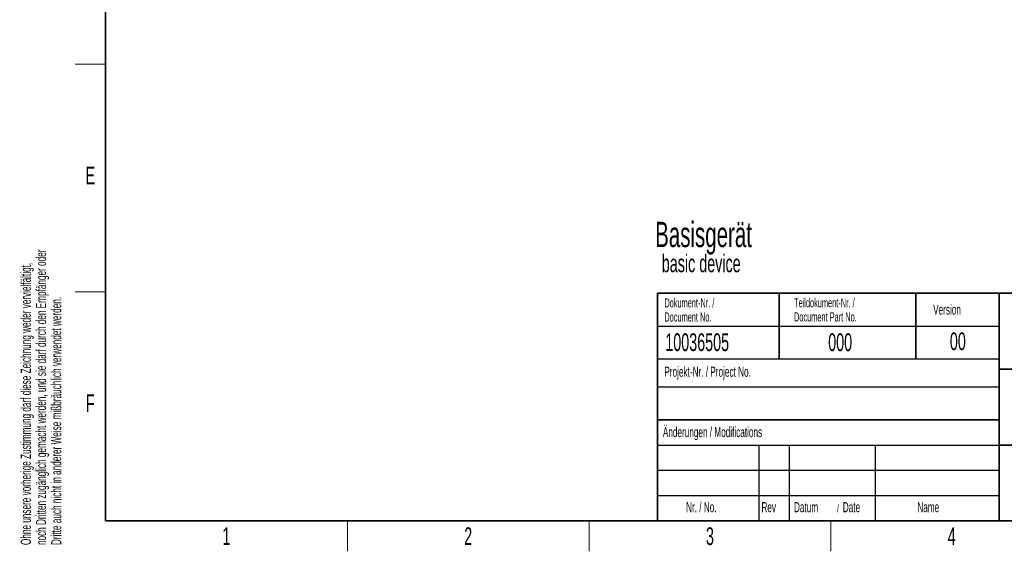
# Paper-space layout 'Blatt2' of a CAD drawing. Header units: millimetres. Extents: x 5 to 418, y 2 to 292.
# Tile 1 of 84: x 9 to 203, y 6 to 111. Entities that reach past the tile are written whole.
import ezdxf

# ---------------------------------------------------------------- set-up
doc = ezdxf.new("R2010")
doc.units = ezdxf.units.MM
doc.layers.add('SLD-0', color=7, linetype='Continuous')
doc.styles.add('SLDTEXTSTYLE0', font='TXT', dxfattribs={"width": 0.605})

psp = doc.layouts.new('Blatt2')

# ---------------------------------------------------------------- linework, layer by layer
at = {"layer": 'SLD-0', "lineweight": 35}
for p, q in [((26, 282.5), (26, 12)), ((135, 57), (408, 57)), ((135, 57), (135, 12)), ((159, 57), (159, 44)), ((186, 57), (186, 44)), ((202.5, 57), (202.5, 12)), ((202.5, 42), (259, 42)), ((135, 32), (202.5, 32)), ((202.5, 27), (259, 27)), ((26, 12), (408, 12)), ((135, 12), (408, 12))]:
    psp.add_line(p, q, dxfattribs=at)
at = {"layer": 'SLD-0', "lineweight": 18}
for p, q in [((20, 102.25), (26, 102.25)), ((20, 57.25), (26, 57.25)), ((73.75, 6), (73.75, 12)), ((121.5, 6), (121.5, 12)), ((169.25, 6), (169.25, 12))]:
    psp.add_line(p, q, dxfattribs=at)
at = {"layer": 'SLD-0'}
for p, q in [((135, 50.5), (202.5, 50.5)), ((135, 38.5), (202.5, 38.5)), ((135, 27), (202.5, 27)), ((155, 27), (155, 12)), ((161, 27), (161, 12)), ((178, 27), (178, 12)), ((135, 22), (202.5, 22)), ((135, 17), (202.5, 17))]:
    psp.add_line(p, q, dxfattribs=at)
at = {"layer": 'SLD-0', "lineweight": 25}
psp.add_line((135, 44), (202.5, 44), dxfattribs=at)

# ---------------------------------------------------------------- texts
at = {"layer": 'SLD-0', "char_height": 2, "attachment_point": 1, "rotation": 90, "style": 'SLDTEXTSTYLE0'}
for s, insert in [('noch Dritten zugänglich gemacht werden, und sie darf durch den Empfänger oder', (12.23, 7.24)), ('Ohne unsere vorherige Zustimmung darf diese Zeichnung weder vervielfältigt,', (9.23, 7.24)), ('Dritte auch nicht in anderer Weise mißbräuchlich verwendet werden.', (15.23, 7.24))]:
    psp.add_mtext(s, dxfattribs=dict(at, insert=insert))
at = {"layer": 'SLD-0', "style": 'SLDTEXTSTYLE0'}
for s, insert, char_height, attachment_point in [('E', (22.98, 82), 3.5, 2), ('Basisgerät', (134.53, 71.1), 5, 1), ('basic device', (135.84, 64.63), 3.5, 1), ('Dokument-Nr. /', (136.35, 55.99), 1.8, 1), ('Teildokument-Nr. /', (161.96, 56.01), 1.8, 1), ('Version', (189.43, 54.76), 2, 1), ('Document No.', (136.35, 53.19), 1.8, 1), ('Document Part No.', (161.96, 53.21), 1.8, 1), ('10036505', (136.53, 49.06), 3.5, 1), ('000', (168.71, 49.06), 3.5, 1), ('00', (194.31, 49.25), 3.5, 2), ('Projekt-Nr. / Project No.', (136.35, 42.48), 2, 1), ('F', (22.95, 37), 3.5, 2), ('Änderungen / Modifications', (136.05, 30.56), 2, 1), ('Nr. / No.', (140.64, 15.72), 2, 1), ('Rev', (155.52, 15.72), 2, 1), ('Datum', (161.95, 15.72), 2, 1), ('Date', (171.59, 15.72), 2, 1), ('Name', (186.31, 15.73), 2, 1), ('/', (170.43, 15.22), 1.5, 1), ('1', (49.85, 10.74), 3.5, 2), ('2', (97.6, 10.74), 3.5, 2), ('3', (145.35, 10.74), 3.5, 2), ('4', (193.1, 10.74), 3.5, 2)]:
    psp.add_mtext(s, dxfattribs=dict(at, insert=insert, char_height=char_height, attachment_point=attachment_point))

doc.saveas('drawing.dxf')
